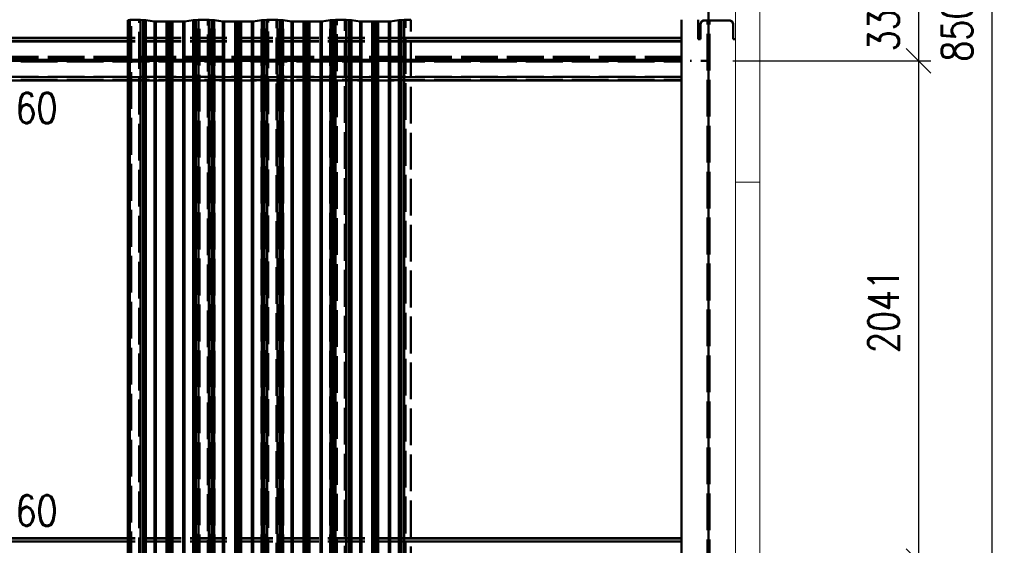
# Paper-space layout 'Layout1' of a CAD drawing. Extents: x -2 to 1033, y -36 to 596.
# Tile 88 of 126: x 532 to 613, y 387 to 430. Entities that reach past the tile are written whole.
import ezdxf

# ---------------------------------------------------------------- set-up
doc = ezdxf.new("R2010")
doc.units = 0
for name, pattern in [('ACAD_ISO02W100', [15, 12, -3]), ('ACAD_ISO04W100', [30.5, 24, -3, 0.5, -3]), ('HP_01_CER_B', [8, 5, -1, 1, -1])]:
    doc.linetypes.add(name, pattern=pattern)
doc.layers.get('0').update_dxf_attribs({"linetype": 'CONTINUOUS'})
doc.layers.get('DEFPOINTS').update_dxf_attribs({"color": 132, "linetype": 'CONTINUOUS'})
for name, color, linetype, lineweight in [('SS_KOTY', 3, 'CONTINUOUS', 25), ('SS_OSY_025', 7, 'HP_01_CER_B', 25), ('SS_PODKLADY_PANELY', 9, 'CONTINUOUS', 13), ('SS_POPIS_PROFILU', 13, 'CONTINUOUS', 25), ('SS_SLOUP ŠTÍTOVÝ', 183, 'CONTINUOUS', 50), ('SS_SLOUPY KRAJNÍ', 143, 'CONTINUOUS', 50), ('SS_VAZNICE', 123, 'CONTINUOUS', 50)]:
    doc.layers.add(name, color=color, linetype=linetype, lineweight=lineweight)
doc.layers.add('SS_PLECHY', color=7, linetype='CONTINUOUS', lineweight=50, true_color=0xb47846)
doc.styles.add('ROMANS', font='romans.shx', dxfattribs={"width": 0.8})
doc.styles.add('romans.shx', font='romans.shx', dxfattribs={"height": 5})
doc.dimstyles.new('A-1_(2.5)_50AS', dxfattribs={"dimtxt": 2.5, "dimasz": 2, "dimexe": 1, "dimexo": 2, "dimgap": 0, "dimtad": 0, "dimdec": 1, "dimlfac": 50, "dimrnd": 1, "dimtxsty": 'ROMANS', "dimblk1": 'OBLIQUE', "dimblk2": 'OBLIQUE', "dimsah": 1, "dimcen": 2, "dimclrd": 256, "dimclre": 256, "dimclrt": 256, "dimadec": 1, "dimazin": 2, "dimtfac": 0.714286, "dimtdec": 1, "dimtmove": 0, "dimatfit": 3, "dimldrblk": 'OPEN', "dimfxl": 1, "dimtvp": 1.142857, "dimtfill": 1, "dimtolj": 1, "dimlwd": -1, "dimlwe": -1, "dimarcsym": 0})

# ---------------------------------------------------------------- blocks, each defined once
blk = doc.blocks.new('_Oblique')
at = {"color": 0, "linetype": 'ByBlock', "lineweight": -2}
blk.add_line((-0.5, -0.5), (0.5, 0.5), dxfattribs=at)
blk = doc.blocks.new('*D62')
at = {"layer": 'DEFPOINTS', "color": 0, "transparency": 16777216}
for p in [(588.529, 433.299), (588.529, 426.577), (605.682, 426.577)]:
    blk.add_point(p, dxfattribs=at)
at = {"layer": 'SS_KOTY', "transparency": 16777216}
for p, q in [((590.529, 433.299), (606.682, 433.299)), ((605.682, 433.299), (605.682, 426.577)), ((590.529, 426.577), (606.682, 426.577))]:
    blk.add_line(p, q, dxfattribs=at)
at = {"layer": 'SS_KOTY', "transparency": 16777216, "xscale": 2, "yscale": 2, "zscale": 2}
for p, rotation in [((605.682, 433.299), 90), ((605.682, 426.577), 270)]:
    blk.add_blockref('_Oblique', p, dxfattribs=dict(at, rotation=rotation))
at = {"layer": 'SS_KOTY', "transparency": 16777216, "insert": (602.825, 429.938), "char_height": 2.5, "attachment_point": 5, "rotation": 90, "style": 'ROMANS', "bg_fill": 3, "box_fill_scale": 1.1, "bg_fill_color": 256, "bg_fill_true_color": 13158600, "bg_fill_transparency": 0}
blk.add_mtext('\\A1;336', dxfattribs=at)
blk = doc.blocks.new('_OPEN')
at = {"color": 0, "linetype": 'ByBlock'}
for p, q in [((-1, 0.167), (0, 0)), ((0, 0), (-1, -0.167)), ((0, 0), (-1, 0))]:
    blk.add_line(p, q, dxfattribs=at)
blk = doc.blocks.new('*D63')
at = {"layer": 'DEFPOINTS', "color": 0, "transparency": 16777216}
for p in [(588.529, 426.577), (588.529, 385.757), (605.682, 385.757)]:
    blk.add_point(p, dxfattribs=at)
at = {"layer": 'SS_KOTY', "transparency": 16777216}
for p, q in [((590.529, 426.577), (606.682, 426.577)), ((605.682, 426.577), (605.682, 385.757)), ((590.529, 385.757), (606.682, 385.757))]:
    blk.add_line(p, q, dxfattribs=at)
at = {"layer": 'SS_KOTY', "transparency": 16777216, "xscale": 2, "yscale": 2, "zscale": 2}
for p, rotation in [((605.682, 426.577), 90), ((605.682, 385.757), 270)]:
    blk.add_blockref('_Oblique', p, dxfattribs=dict(at, rotation=rotation))
at = {"layer": 'SS_KOTY', "transparency": 16777216, "insert": (602.825, 406.167), "char_height": 2.5, "attachment_point": 5, "rotation": 90, "style": 'ROMANS', "bg_fill": 3, "box_fill_scale": 1.1, "bg_fill_color": 256, "bg_fill_true_color": 13158600, "bg_fill_transparency": 0}
blk.add_mtext('\\A1;2041', dxfattribs=at)
blk = doc.blocks.new('*D65')
at = {"layer": 'DEFPOINTS', "color": 0, "transparency": 16777216}
for p in [(588.529, 514.938), (611.682, 514.938), (588.529, 344.938)]:
    blk.add_point(p, dxfattribs=at)
at = {"layer": 'SS_KOTY', "transparency": 16777216}
for p, q in [((590.529, 514.938), (612.682, 514.938)), ((611.682, 344.938), (611.682, 514.938)), ((590.529, 344.938), (612.682, 344.938))]:
    blk.add_line(p, q, dxfattribs=at)
at = {"layer": 'SS_KOTY', "transparency": 16777216, "xscale": 2, "yscale": 2, "zscale": 2}
for p, rotation in [((611.682, 514.938), 90), ((611.682, 344.938), 270)]:
    blk.add_blockref('_Oblique', p, dxfattribs=dict(at, rotation=rotation))
at = {"layer": 'SS_KOTY', "transparency": 16777216, "insert": (608.825, 429.938), "char_height": 2.5, "attachment_point": 5, "rotation": 90, "style": 'ROMANS', "bg_fill": 3, "box_fill_scale": 1.1, "bg_fill_color": 256, "bg_fill_true_color": 13158600, "bg_fill_transparency": 0}
blk.add_mtext('\\A1;8500', dxfattribs=at)

psp = doc.layouts.get("Layout1")

# ---------------------------------------------------------------- linework, layer by layer
at = {"layer": 'SS_PLECHY', "color": 5, "linetype": 'Continuous', "ltscale": 0.25}
for p, q in [((541.278, 429.9324), (541.1156, 429.9093)), ((541.1323, 429.9083), (541.1156, 429.9093)), ((541.1156, 429.9093), (541.1156, 339.9532)), ((541.2947, 429.9313), (541.1323, 429.9083)), ((541.1323, 429.9083), (541.1323, 339.9522)), ((541.2947, 429.9313), (541.2947, 339.9753)), ((542.0574, 429.936), (541.3865, 429.936)), ((542.3609, 429.9013), (542.1492, 429.9313)), ((542.1492, 429.9313), (542.1492, 339.9753)), ((542.3776, 429.9023), (542.1659, 429.9324)), ((542.3609, 429.9013), (542.3609, 339.9452)), ((542.5406, 429.8906), (542.4079, 429.8973)), ((542.4079, 429.8973), (542.4079, 339.9412)), ((542.55, 429.8922), (542.4174, 429.8989)), ((542.5406, 429.8906), (542.5406, 339.9345)), ((543.287, 429.7868), (542.5803, 429.8872)), ((542.5803, 429.8872), (542.5803, 339.9311)), ((543.3037, 429.7879), (542.597, 429.8882)), ((543.287, 429.7868), (543.287, 339.8307)), ((544.2735, 429.7832), (543.3955, 429.7832)), ((544.2735, 429.7814), (543.3955, 429.7814)), ((543.3955, 429.7814), (543.3955, 339.8253)), ((544.2735, 429.7814), (544.2735, 339.8253)), ((544.447, 429.7923), (544.3361, 429.7851)), ((544.4583, 429.7907), (544.3475, 429.7835)), ((544.3475, 429.7835), (544.3475, 339.8274)), ((544.4583, 429.7907), (544.4583, 339.8346)), ((544.6944, 429.7835), (544.5836, 429.7907)), ((544.5836, 429.7907), (544.5836, 339.8346)), ((544.7058, 429.7851), (544.595, 429.7923)), ((544.6944, 429.7835), (544.6944, 339.8274)), ((545.6464, 429.7832), (544.7685, 429.7832)), ((545.6464, 429.7814), (544.7685, 429.7814)), ((544.7685, 429.7814), (544.7685, 339.8253)), ((545.6464, 429.7814), (545.6464, 339.8253)), ((546.4449, 429.8882), (545.7382, 429.7879)), ((546.4616, 429.8872), (545.7549, 429.7868)), ((545.7549, 429.7868), (545.7549, 339.8307)), ((546.4616, 429.8872), (546.4616, 339.9311)), ((546.6246, 429.8989), (546.4919, 429.8922)), ((546.634, 429.8973), (546.5014, 429.8906)), ((546.5014, 429.8906), (546.5014, 339.9345)), ((546.634, 429.8973), (546.634, 339.9412)), ((546.876, 429.9324), (546.6643, 429.9023)), ((546.8927, 429.9313), (546.681, 429.9013)), ((546.681, 429.9013), (546.681, 339.9452)), ((546.8927, 429.9313), (546.8927, 339.9753)), ((547.6554, 429.936), (546.9845, 429.936)), ((547.9589, 429.9013), (547.7472, 429.9313)), ((547.7472, 429.9313), (547.7472, 339.9753)), ((547.9756, 429.9023), (547.7639, 429.9324)), ((547.9589, 429.9013), (547.9589, 339.9452)), ((548.1386, 429.8906), (548.0059, 429.8973)), ((548.0059, 429.8973), (548.0059, 339.9412)), ((548.148, 429.8922), (548.0154, 429.8989)), ((548.1386, 429.8906), (548.1386, 339.9345)), ((548.885, 429.7868), (548.1783, 429.8872)), ((548.1783, 429.8872), (548.1783, 339.9311)), ((548.9017, 429.7879), (548.195, 429.8882)), ((548.885, 429.7868), (548.885, 339.8307)), ((549.8715, 429.7832), (548.9935, 429.7832)), ((549.8715, 429.7814), (548.9935, 429.7814)), ((548.9935, 429.7814), (548.9935, 339.8253)), ((549.8715, 429.7814), (549.8715, 339.8253)), ((550.045, 429.7923), (549.9341, 429.7851)), ((550.0563, 429.7907), (549.9455, 429.7835)), ((549.9455, 429.7835), (549.9455, 339.8274)), ((550.0563, 429.7907), (550.0563, 339.8346)), ((550.2924, 429.7835), (550.1816, 429.7907)), ((550.1816, 429.7907), (550.1816, 339.8346)), ((550.3038, 429.7851), (550.193, 429.7923)), ((550.2924, 429.7835), (550.2924, 339.8274)), ((551.2444, 429.7832), (550.3665, 429.7832)), ((551.2444, 429.7814), (550.3665, 429.7814)), ((550.3665, 429.7814), (550.3665, 339.8253)), ((551.2444, 429.7814), (551.2444, 339.8253)), ((552.0429, 429.8882), (551.3362, 429.7879)), ((552.0596, 429.8872), (551.3529, 429.7868)), ((551.3529, 429.7868), (551.3529, 339.8307)), ((552.0596, 429.8872), (552.0596, 339.9311)), ((552.2226, 429.8989), (552.0899, 429.8922)), ((552.232, 429.8973), (552.0994, 429.8906)), ((552.0994, 429.8906), (552.0994, 339.9345)), ((552.232, 429.8973), (552.232, 339.9412)), ((552.474, 429.9324), (552.2623, 429.9023)), ((552.4907, 429.9313), (552.279, 429.9013)), ((552.279, 429.9013), (552.279, 339.9452)), ((552.4907, 429.9313), (552.4907, 339.9753)), ((553.2534, 429.936), (552.5825, 429.936)), ((553.5569, 429.9013), (553.3452, 429.9313)), ((553.3452, 429.9313), (553.3452, 339.9753)), ((553.5736, 429.9023), (553.3619, 429.9324)), ((553.5569, 429.9013), (553.5569, 339.9452)), ((553.7366, 429.8906), (553.6039, 429.8973)), ((553.6039, 429.8973), (553.6039, 339.9412)), ((553.746, 429.8922), (553.6134, 429.8989)), ((553.7366, 429.8906), (553.7366, 339.9345)), ((554.483, 429.7868), (553.7763, 429.8872)), ((553.7763, 429.8872), (553.7763, 339.9311)), ((554.4997, 429.7879), (553.793, 429.8882)), ((554.483, 429.7868), (554.483, 339.8307)), ((555.4695, 429.7832), (554.5915, 429.7832)), ((555.4695, 429.7814), (554.5915, 429.7814)), ((554.5915, 429.7814), (554.5915, 339.8253)), ((555.4695, 429.7814), (555.4695, 339.8253)), ((555.643, 429.7923), (555.5321, 429.7851)), ((555.6543, 429.7907), (555.5435, 429.7835)), ((555.5435, 429.7835), (555.5435, 339.8274)), ((555.6543, 429.7907), (555.6543, 339.8346)), ((555.8904, 429.7835), (555.7796, 429.7907)), ((555.7796, 429.7907), (555.7796, 339.8346)), ((555.9018, 429.7851), (555.791, 429.7923)), ((555.8904, 429.7835), (555.8904, 339.8274)), ((556.8424, 429.7832), (555.9645, 429.7832)), ((556.8424, 429.7814), (555.9645, 429.7814)), ((555.9645, 429.7814), (555.9645, 339.8253)), ((556.8424, 429.7814), (556.8424, 339.8253)), ((557.6409, 429.8882), (556.9342, 429.7879)), ((557.6576, 429.8872), (556.9509, 429.7868)), ((556.9509, 429.7868), (556.9509, 339.8307)), ((557.6576, 429.8872), (557.6576, 339.9311)), ((557.8206, 429.8989), (557.6879, 429.8922)), ((557.83, 429.8973), (557.6974, 429.8906)), ((557.6974, 429.8906), (557.6974, 339.9345)), ((557.83, 429.8973), (557.83, 339.9412)), ((558.072, 429.9324), (557.8603, 429.9023)), ((558.0887, 429.9313), (557.877, 429.9013)), ((557.877, 429.9013), (557.877, 339.9452)), ((558.0887, 429.9313), (558.0887, 339.9753)), ((558.8514, 429.936), (558.1805, 429.936)), ((559.1549, 429.9013), (558.9432, 429.9313)), ((558.9432, 429.9313), (558.9432, 339.9753)), ((559.1716, 429.9023), (558.9599, 429.9324)), ((559.1549, 429.9013), (559.1549, 339.9452)), ((559.3346, 429.8906), (559.2019, 429.8973)), ((559.2019, 429.8973), (559.2019, 339.9412)), ((559.344, 429.8922), (559.2114, 429.8989)), ((559.3346, 429.8906), (559.3346, 339.9345)), ((560.081, 429.7868), (559.3743, 429.8872)), ((559.3743, 429.8872), (559.3743, 339.9311)), ((560.0977, 429.7879), (559.391, 429.8882)), ((560.081, 429.7868), (560.081, 339.8307)), ((561.0675, 429.7832), (560.1895, 429.7832)), ((561.0675, 429.7814), (560.1895, 429.7814)), ((560.1895, 429.7814), (560.1895, 339.8253)), ((561.0675, 429.7814), (561.0675, 339.8253)), ((561.241, 429.7923), (561.1301, 429.7851)), ((561.2523, 429.7907), (561.1415, 429.7835)), ((561.1415, 429.7835), (561.1415, 339.8274)), ((561.2523, 429.7907), (561.2523, 339.8346)), ((561.4884, 429.7835), (561.3776, 429.7907)), ((561.3776, 429.7907), (561.3776, 339.8346)), ((561.4998, 429.7851), (561.389, 429.7923)), ((561.4884, 429.7835), (561.4884, 339.8274)), ((562.4404, 429.7832), (561.5625, 429.7832)), ((562.4404, 429.7814), (561.5625, 429.7814)), ((561.5625, 429.7814), (561.5625, 339.8253)), ((562.4404, 429.7814), (562.4404, 339.8253)), ((563.2389, 429.8882), (562.5322, 429.7879)), ((563.2556, 429.8872), (562.5489, 429.7868)), ((562.5489, 429.7868), (562.5489, 339.8307)), ((563.2556, 429.8872), (563.2556, 339.9311)), ((563.4186, 429.8989), (563.2859, 429.8922)), ((563.428, 429.8973), (563.2954, 429.8906)), ((563.2954, 429.8906), (563.2954, 339.9345)), ((563.428, 429.8973), (563.428, 339.9412)), ((563.67, 429.9324), (563.4583, 429.9023)), ((563.6867, 429.9313), (563.475, 429.9013)), ((563.475, 429.9013), (563.475, 339.9452)), ((563.6867, 429.9313), (563.6867, 339.9753)), ((564.214, 429.936), (563.7785, 429.936)), ((564.214, 429.936), (564.214, 429.9378))]:
    psp.add_line(p, q, dxfattribs=at)
at = {"layer": 'SS_PLECHY', "color": 5, "linetype": 'ACAD_ISO02W100', "ltscale": 0.25}
for p, q in [((541.278, 339.9763), (541.278, 429.9324)), ((541.3865, 377.6686), (541.3865, 429.9378)), ((542.0574, 377.1924), (542.0574, 429.9378)), ((542.1659, 339.9763), (542.1659, 429.9324)), ((542.3776, 339.9462), (542.3776, 429.9023)), ((542.4174, 339.9428), (542.4174, 429.8989)), ((542.55, 339.9361), (542.55, 429.8922)), ((542.597, 339.9321), (542.597, 429.8882)), ((543.3037, 339.8318), (543.3037, 429.7879)), ((543.3955, 429.7832), (543.3955, 429.7814)), ((544.2735, 429.7832), (544.2735, 429.7814)), ((544.3361, 339.829), (544.3361, 429.7851)), ((544.447, 339.8362), (544.447, 429.7923)), ((544.595, 339.8362), (544.595, 429.7923)), ((544.7058, 339.829), (544.7058, 429.7851)), ((544.7685, 429.7832), (544.7685, 429.7814)), ((545.6464, 429.7832), (545.6464, 429.7814)), ((545.7382, 339.8318), (545.7382, 429.7879)), ((546.4449, 339.9321), (546.4449, 429.8882)), ((546.4919, 339.9361), (546.4919, 429.8922)), ((546.6246, 339.9428), (546.6246, 429.8989)), ((546.6643, 339.9462), (546.6643, 429.9023)), ((546.876, 339.9763), (546.876, 429.9324)), ((546.9845, 373.6946), (546.9845, 429.9378)), ((547.6554, 373.2183), (547.6554, 429.9378)), ((547.7639, 339.9763), (547.7639, 429.9324)), ((547.9756, 339.9462), (547.9756, 429.9023)), ((548.0154, 339.9428), (548.0154, 429.8989)), ((548.148, 339.9361), (548.148, 429.8922)), ((548.195, 339.9321), (548.195, 429.8882)), ((548.9017, 339.8318), (548.9017, 429.7879)), ((548.9935, 429.7832), (548.9935, 429.7814)), ((549.8715, 429.7832), (549.8715, 429.7814)), ((549.9341, 339.829), (549.9341, 429.7851)), ((550.045, 339.8362), (550.045, 429.7923)), ((550.193, 339.8362), (550.193, 429.7923)), ((550.3038, 339.829), (550.3038, 429.7851)), ((550.3665, 429.7832), (550.3665, 429.7814)), ((551.2444, 429.7832), (551.2444, 429.7814)), ((551.3362, 339.8318), (551.3362, 429.7879)), ((552.0429, 339.9321), (552.0429, 429.8882)), ((552.0899, 339.9361), (552.0899, 429.8922)), ((552.2226, 339.9428), (552.2226, 429.8989)), ((552.2623, 339.9462), (552.2623, 429.9023)), ((552.474, 339.9763), (552.474, 429.9324)), ((552.5825, 369.7205), (552.5825, 429.9378)), ((553.2534, 369.2443), (553.2534, 429.9378)), ((553.3619, 339.9763), (553.3619, 429.9324)), ((553.5736, 339.9462), (553.5736, 429.9023)), ((553.6134, 339.9428), (553.6134, 429.8989)), ((553.746, 339.9361), (553.746, 429.8922)), ((553.793, 339.9321), (553.793, 429.8882)), ((554.4997, 339.8318), (554.4997, 429.7879)), ((554.5915, 429.7832), (554.5915, 429.7814)), ((555.4695, 429.7832), (555.4695, 429.7814)), ((555.5321, 339.829), (555.5321, 429.7851)), ((555.643, 339.8362), (555.643, 429.7923)), ((555.791, 339.8362), (555.791, 429.7923)), ((555.9018, 339.829), (555.9018, 429.7851)), ((555.9645, 429.7832), (555.9645, 429.7814)), ((556.8424, 429.7832), (556.8424, 429.7814)), ((556.9342, 339.8318), (556.9342, 429.7879)), ((557.6409, 339.9321), (557.6409, 429.8882)), ((557.6879, 339.9361), (557.6879, 429.8922)), ((557.8206, 339.9428), (557.8206, 429.8989)), ((557.8603, 339.9462), (557.8603, 429.9023)), ((558.072, 339.9763), (558.072, 429.9324)), ((558.1805, 365.7465), (558.1805, 429.9378)), ((558.8514, 365.2702), (558.8514, 429.9378)), ((558.9599, 339.9763), (558.9599, 429.9324)), ((559.1716, 339.9462), (559.1716, 429.9023)), ((559.2114, 339.9428), (559.2114, 429.8989)), ((559.344, 339.9361), (559.344, 429.8922)), ((559.391, 339.9321), (559.391, 429.8882)), ((560.0977, 339.8318), (560.0977, 429.7879)), ((560.1895, 429.7832), (560.1895, 429.7814)), ((561.0675, 429.7832), (561.0675, 429.7814)), ((561.1301, 339.829), (561.1301, 429.7851)), ((561.241, 339.8362), (561.241, 429.7923)), ((561.389, 339.8362), (561.389, 429.7923)), ((561.4998, 339.829), (561.4998, 429.7851)), ((561.5625, 429.7832), (561.5625, 429.7814)), ((562.4404, 429.7832), (562.4404, 429.7814)), ((562.5322, 339.8318), (562.5322, 429.7879)), ((563.2389, 339.9321), (563.2389, 429.8882)), ((563.2859, 339.9361), (563.2859, 429.8922)), ((563.4186, 339.9428), (563.4186, 429.8989)), ((563.4583, 339.9462), (563.4583, 429.9023)), ((563.67, 339.9763), (563.67, 429.9324)), ((563.7785, 361.7724), (563.7785, 429.9378)), ((564.214, 361.4633), (564.214, 429.936))]:
    psp.add_line(p, q, dxfattribs=at)
at = {"layer": 'SS_PLECHY', "color": 5, "linetype": 'Continuous', "ltscale": 0.25, "extrusion": (-9.571e-12, 0.9956, 0.093704)}
psp.add_arc((-541.3865, -40.2856, 428.034), 0.13, 270, 326.575189, dxfattribs=at)
at = {"layer": 'SS_PLECHY', "color": 5, "linetype": 'Continuous', "ltscale": 0.25, "extrusion": (-1.1354e-11, 0.9956, 0.093704)}
psp.add_arc((-541.3865, -40.2856, 428.034), 0.11, 270, 326.575189, dxfattribs=at)
at = {"layer": 'SS_PLECHY', "color": 5, "linetype": 'Continuous', "ltscale": 0.25, "extrusion": (5.00982e-12, 0.9956, 0.093704)}
psp.add_arc((-542.0574, -40.2856, 428.034), 0.13, 213.424811, 270, dxfattribs=at)
at = {"layer": 'SS_PLECHY', "color": 5, "linetype": 'Continuous', "ltscale": 0.25, "extrusion": (5.63326e-12, 0.9956, 0.093704)}
psp.add_arc((-542.0574, -40.2856, 428.034), 0.11, 213.424811, 270, dxfattribs=at)
at = {"layer": 'SS_PLECHY', "color": 5, "linetype": 'Continuous', "ltscale": 0.25, "extrusion": (7.77477e-12, -0.9956, -0.093704)}
psp.add_arc((542.4694, -40.2839, -428.0164), 0.13, 118.264004, 146.575189, dxfattribs=at)
at = {"layer": 'SS_PLECHY', "color": 5, "linetype": 'Continuous', "ltscale": 0.25, "extrusion": (9.47178e-12, -0.9956, -0.093704)}
psp.add_arc((542.4694, -40.2839, -428.0164), 0.11, 118.264004, 146.575189, dxfattribs=at)
at = {"layer": 'SS_PLECHY', "color": 5, "linetype": 'Continuous', "ltscale": 0.25, "extrusion": (6.68508e-12, 0.9956, 0.093704)}
psp.add_arc((-542.4885, -40.2814, 427.9901), 0.11, 213.424811, 241.735996, dxfattribs=at)
at = {"layer": 'SS_PLECHY', "color": 5, "linetype": 'Continuous', "ltscale": 0.25, "extrusion": (5.96935e-12, 0.9956, 0.093704)}
psp.add_arc((-542.4885, -40.2814, 427.9901), 0.13, 213.424811, 241.735996, dxfattribs=at)
at = {"layer": 'SS_PLECHY', "color": 5, "linetype": 'Continuous', "ltscale": 0.25, "extrusion": (3.44127e-12, -0.9956, -0.093704)}
psp.add_arc((543.3955, -40.2732, -427.9025), 0.13, 90, 146.575189, dxfattribs=at)
at = {"layer": 'SS_PLECHY', "color": 5, "linetype": 'Continuous', "ltscale": 0.25, "extrusion": (4.67097e-12, -0.9956, -0.093704)}
psp.add_arc((543.3955, -40.2732, -427.9025), 0.11, 90, 146.575189, dxfattribs=at)
at = {"layer": 'SS_PLECHY', "color": 5, "linetype": 'Continuous', "ltscale": 0.25, "extrusion": (-1.83385e-12, -0.9956, -0.093704)}
psp.add_arc((544.2735, -40.2732, -427.9025), 0.11, 55.299117, 90, dxfattribs=at)
at = {"layer": 'SS_PLECHY', "color": 5, "linetype": 'Continuous', "ltscale": 0.25, "extrusion": (-9.11217e-13, -0.9956, -0.093704)}
psp.add_arc((544.2735, -40.2732, -427.9025), 0.13, 55.299117, 90, dxfattribs=at)
at = {"layer": 'SS_PLECHY', "color": 5, "linetype": 'Continuous', "ltscale": 0.25, "extrusion": (-9.79586e-13, 0.9956, 0.093704)}
psp.add_arc((-544.521, -40.2721, 427.8913), 0.13, 235.299117, 304.700883, dxfattribs=at)
at = {"layer": 'SS_PLECHY', "color": 5, "linetype": 'Continuous', "ltscale": 0.25, "extrusion": (-1.16807e-12, 0.9956, 0.093704)}
psp.add_arc((-544.521, -40.2721, 427.8913), 0.11, 235.299117, 304.700883, dxfattribs=at)
at = {"layer": 'SS_PLECHY', "color": 5, "linetype": 'Continuous', "ltscale": 0.25, "extrusion": (7.76565e-13, -0.9956, -0.093704)}
psp.add_arc((544.7685, -40.2732, -427.9025), 0.13, 90, 124.700883, dxfattribs=at)
at = {"layer": 'SS_PLECHY', "color": 5, "linetype": 'Continuous', "ltscale": 0.25, "extrusion": (1.66928e-12, -0.9956, -0.093704)}
psp.add_arc((544.7685, -40.2732, -427.9025), 0.11, 90, 124.700883, dxfattribs=at)
at = {"layer": 'SS_PLECHY', "color": 5, "linetype": 'Continuous', "ltscale": 0.25, "extrusion": (-1.63503e-12, -0.9956, -0.093704)}
psp.add_arc((545.6464, -40.2732, -427.9025), 0.11, 33.424811, 90, dxfattribs=at)
at = {"layer": 'SS_PLECHY', "color": 5, "linetype": 'Continuous', "ltscale": 0.25, "extrusion": (-1.395e-12, -0.9956, -0.093704)}
psp.add_arc((545.6464, -40.2732, -427.9025), 0.13, 33.424811, 90, dxfattribs=at)
at = {"layer": 'SS_PLECHY', "color": 5, "linetype": 'Continuous', "ltscale": 0.25, "extrusion": (-5.02056e-12, 0.9956, 0.093704)}
psp.add_arc((-546.5534, -40.2814, 427.9901), 0.13, 298.264004, 326.575189, dxfattribs=at)
at = {"layer": 'SS_PLECHY', "color": 5, "linetype": 'Continuous', "ltscale": 0.25, "extrusion": (-5.80231e-12, 0.9956, 0.093704)}
psp.add_arc((-546.5534, -40.2814, 427.9901), 0.11, 298.264004, 326.575189, dxfattribs=at)
at = {"layer": 'SS_PLECHY', "color": 5, "linetype": 'Continuous', "ltscale": 0.25, "extrusion": (-5.02534e-12, -0.9956, -0.093704)}
psp.add_arc((546.5725, -40.2839, -428.0164), 0.11, 33.424811, 61.735996, dxfattribs=at)
at = {"layer": 'SS_PLECHY', "color": 5, "linetype": 'Continuous', "ltscale": 0.25, "extrusion": (-4.74776e-12, -0.9956, -0.093704)}
psp.add_arc((546.5725, -40.2839, -428.0164), 0.13, 33.424811, 61.735996, dxfattribs=at)
at = {"layer": 'SS_PLECHY', "color": 5, "linetype": 'Continuous', "ltscale": 0.25, "extrusion": (-6.28571e-12, 0.9956, 0.093704)}
psp.add_arc((-546.9845, -40.2856, 428.034), 0.13, 270, 326.575189, dxfattribs=at)
at = {"layer": 'SS_PLECHY', "color": 5, "linetype": 'Continuous', "ltscale": 0.25, "extrusion": (-7.47136e-12, 0.9956, 0.093704)}
psp.add_arc((-546.9845, -40.2856, 428.034), 0.11, 270, 326.575189, dxfattribs=at)
at = {"layer": 'SS_PLECHY', "color": 5, "linetype": 'Continuous', "ltscale": 0.25, "extrusion": (3.26245e-12, 0.9956, 0.093704)}
psp.add_arc((-547.6554, -40.2856, 428.034), 0.13, 213.424811, 270, dxfattribs=at)
at = {"layer": 'SS_PLECHY', "color": 5, "linetype": 'Continuous', "ltscale": 0.25, "extrusion": (3.56819e-12, 0.9956, 0.093704)}
psp.add_arc((-547.6554, -40.2856, 428.034), 0.11, 213.424811, 270, dxfattribs=at)
at = {"layer": 'SS_PLECHY', "color": 5, "linetype": 'Continuous', "ltscale": 0.25, "extrusion": (4.48944e-12, -0.9956, -0.093704)}
psp.add_arc((548.0674, -40.2839, -428.0164), 0.13, 118.264004, 146.575189, dxfattribs=at)
at = {"layer": 'SS_PLECHY', "color": 5, "linetype": 'Continuous', "ltscale": 0.25, "extrusion": (5.58915e-12, -0.9956, -0.093704)}
psp.add_arc((548.0674, -40.2839, -428.0164), 0.11, 118.264004, 146.575189, dxfattribs=at)
at = {"layer": 'SS_PLECHY', "color": 5, "linetype": 'Continuous', "ltscale": 0.25, "extrusion": (3.67834e-12, 0.9956, 0.093704)}
psp.add_arc((-548.0865, -40.2814, 427.9901), 0.11, 213.424811, 241.735996, dxfattribs=at)
at = {"layer": 'SS_PLECHY', "color": 5, "linetype": 'Continuous', "ltscale": 0.25, "extrusion": (3.42513e-12, 0.9956, 0.093704)}
psp.add_arc((-548.0865, -40.2814, 427.9901), 0.13, 213.424811, 241.735996, dxfattribs=at)
at = {"layer": 'SS_PLECHY', "color": 5, "linetype": 'Continuous', "ltscale": 0.25, "extrusion": (1.55946e-13, -0.9956, -0.093704)}
psp.add_arc((548.9935, -40.2732, -427.9025), 0.13, 90, 146.575189, dxfattribs=at)
at = {"layer": 'SS_PLECHY', "color": 5, "linetype": 'Continuous', "ltscale": 0.25, "extrusion": (7.88342e-13, -0.9956, -0.093704)}
psp.add_arc((548.9935, -40.2732, -427.9025), 0.11, 90, 146.575189, dxfattribs=at)
at = {"layer": 'SS_PLECHY', "color": 5, "linetype": 'Continuous', "ltscale": 0.25, "extrusion": (-2.7621e-13, -0.9956, -0.093704)}
psp.add_arc((549.8715, -40.2732, -427.9025), 0.11, 55.299117, 90, dxfattribs=at)
at = {"layer": 'SS_PLECHY', "color": 5, "linetype": 'Continuous', "ltscale": 0.25, "extrusion": (4.06764e-13, -0.9956, -0.093704)}
psp.add_arc((549.8715, -40.2732, -427.9025), 0.13, 55.299117, 90, dxfattribs=at)
at = {"layer": 'SS_PLECHY', "color": 5, "linetype": 'Continuous', "ltscale": 0.25, "extrusion": (-1.09487e-13, 0.9956, 0.093704)}
psp.add_arc((-550.119, -40.2721, 427.8913), 0.13, 235.299117, 304.700883, dxfattribs=at)
at = {"layer": 'SS_PLECHY', "color": 5, "linetype": 'Continuous', "ltscale": 0.25, "extrusion": (5.83107e-13, 0.9956, 0.093704)}
psp.add_arc((-550.119, -40.2721, 427.8913), 0.11, 235.299117, 304.700883, dxfattribs=at)
at = {"layer": 'SS_PLECHY', "color": 5, "linetype": 'Continuous', "ltscale": 0.25, "extrusion": (-1.63714e-13, -0.9956, -0.093704)}
psp.add_arc((550.3665, -40.2732, -427.9025), 0.13, 90, 124.700883, dxfattribs=at)
at = {"layer": 'SS_PLECHY', "color": 5, "linetype": 'Continuous', "ltscale": 0.25, "extrusion": (-3.58369e-13, -0.9956, -0.093704)}
psp.add_arc((550.3665, -40.2732, -427.9025), 0.11, 90, 124.700883, dxfattribs=at)
at = {"layer": 'SS_PLECHY', "color": 5, "linetype": 'Continuous', "ltscale": 0.25, "extrusion": (4.30044e-13, -0.9956, -0.093704)}
psp.add_arc((551.2444, -40.2732, -427.9025), 0.11, 33.424811, 90, dxfattribs=at)
at = {"layer": 'SS_PLECHY', "color": 5, "linetype": 'Continuous', "ltscale": 0.25, "extrusion": (3.52384e-13, -0.9956, -0.093704)}
psp.add_arc((551.2444, -40.2732, -427.9025), 0.13, 33.424811, 90, dxfattribs=at)
at = {"layer": 'SS_PLECHY', "color": 5, "linetype": 'Continuous', "ltscale": 0.25, "extrusion": (-1.73526e-12, 0.9956, 0.093704)}
psp.add_arc((-552.1514, -40.2814, 427.9901), 0.13, 298.264004, 326.575189, dxfattribs=at)
at = {"layer": 'SS_PLECHY', "color": 5, "linetype": 'Continuous', "ltscale": 0.25, "extrusion": (-1.97429e-12, 0.9956, 0.093704)}
psp.add_arc((-552.1514, -40.2814, 427.9901), 0.11, 298.264004, 326.575189, dxfattribs=at)
at = {"layer": 'SS_PLECHY', "color": 5, "linetype": 'Continuous', "ltscale": 0.25, "extrusion": (-2.01857e-12, -0.9956, -0.093704)}
psp.add_arc((552.1705, -40.2839, -428.0164), 0.11, 33.424811, 61.735996, dxfattribs=at)
at = {"layer": 'SS_PLECHY', "color": 5, "linetype": 'Continuous', "ltscale": 0.25, "extrusion": (-2.1635e-12, -0.9956, -0.093704)}
psp.add_arc((552.1705, -40.2839, -428.0164), 0.13, 33.424811, 61.735996, dxfattribs=at)
at = {"layer": 'SS_PLECHY', "color": 5, "linetype": 'Continuous', "ltscale": 0.25, "extrusion": (-3.00043e-12, 0.9956, 0.093704)}
psp.add_arc((-552.5825, -40.2856, 428.034), 0.13, 270, 326.575189, dxfattribs=at)
at = {"layer": 'SS_PLECHY', "color": 5, "linetype": 'Continuous', "ltscale": 0.25, "extrusion": (-3.58873e-12, 0.9956, 0.093704)}
psp.add_arc((-552.5825, -40.2856, 428.034), 0.11, 270, 326.575189, dxfattribs=at)
at = {"layer": 'SS_PLECHY', "color": 5, "linetype": 'Continuous', "ltscale": 0.25, "extrusion": (1.57278e-12, 0.9956, 0.093704)}
psp.add_arc((-553.2534, -40.2856, 428.034), 0.13, 213.424811, 270, dxfattribs=at)
at = {"layer": 'SS_PLECHY', "color": 5, "linetype": 'Continuous', "ltscale": 0.25, "extrusion": (1.57131e-12, 0.9956, 0.093704)}
psp.add_arc((-553.2534, -40.2856, 428.034), 0.11, 213.424811, 270, dxfattribs=at)
at = {"layer": 'SS_PLECHY', "color": 5, "linetype": 'Continuous', "ltscale": 0.25, "extrusion": (1.25037e-12, -0.9956, -0.093704)}
psp.add_arc((553.6654, -40.2839, -428.0164), 0.13, 118.264004, 146.575189, dxfattribs=at)
at = {"layer": 'SS_PLECHY', "color": 5, "linetype": 'Continuous', "ltscale": 0.25, "extrusion": (1.70651e-12, -0.9956, -0.093704)}
psp.add_arc((553.6654, -40.2839, -428.0164), 0.11, 118.264004, 146.575189, dxfattribs=at)
at = {"layer": 'SS_PLECHY', "color": 5, "linetype": 'Continuous', "ltscale": 0.25, "extrusion": (6.71574e-13, 0.9956, 0.093704)}
psp.add_arc((-553.6845, -40.2814, 427.9901), 0.11, 213.424811, 241.735996, dxfattribs=at)
at = {"layer": 'SS_PLECHY', "color": 5, "linetype": 'Continuous', "ltscale": 0.25, "extrusion": (8.88879e-13, 0.9956, 0.093704)}
psp.add_arc((-553.6845, -40.2814, 427.9901), 0.13, 213.424811, 241.735996, dxfattribs=at)
at = {"layer": 'SS_PLECHY', "color": 5, "linetype": 'Continuous', "ltscale": 0.25, "extrusion": (-3.12932e-12, -0.9956, -0.093704)}
psp.add_arc((554.5915, -40.2732, -427.9025), 0.13, 90, 146.575189, dxfattribs=at)
at = {"layer": 'SS_PLECHY', "color": 5, "linetype": 'Continuous', "ltscale": 0.25, "extrusion": (-3.09425e-12, -0.9956, -0.093704)}
psp.add_arc((554.5915, -40.2732, -427.9025), 0.11, 90, 146.575189, dxfattribs=at)
at = {"layer": 'SS_PLECHY', "color": 5, "linetype": 'Continuous', "ltscale": 0.25, "extrusion": (1.28141e-12, -0.9956, -0.093704)}
psp.add_arc((555.4695, -40.2732, -427.9025), 0.11, 55.299117, 90, dxfattribs=at)
at = {"layer": 'SS_PLECHY', "color": 5, "linetype": 'Continuous', "ltscale": 0.25, "extrusion": (1.72476e-12, -0.9956, -0.093704)}
psp.add_arc((555.4695, -40.2732, -427.9025), 0.13, 55.299117, 90, dxfattribs=at)
at = {"layer": 'SS_PLECHY', "color": 5, "linetype": 'Continuous', "ltscale": 0.25, "extrusion": (1.84405e-12, 0.9956, 0.093704)}
psp.add_arc((-555.717, -40.2721, 427.8913), 0.13, 235.299117, 304.700883, dxfattribs=at)
at = {"layer": 'SS_PLECHY', "color": 5, "linetype": 'Continuous', "ltscale": 0.25, "extrusion": (2.08082e-12, 0.9956, 0.093704)}
psp.add_arc((-555.717, -40.2721, 427.8913), 0.11, 235.299117, 304.700883, dxfattribs=at)
at = {"layer": 'SS_PLECHY', "color": 5, "linetype": 'Continuous', "ltscale": 0.25, "extrusion": (-1.68568e-12, -0.9956, -0.093704)}
psp.add_arc((555.9645, -40.2732, -427.9025), 0.13, 90, 124.700883, dxfattribs=at)
at = {"layer": 'SS_PLECHY', "color": 5, "linetype": 'Continuous', "ltscale": 0.25, "extrusion": (-1.86733e-12, -0.9956, -0.093704)}
psp.add_arc((555.9645, -40.2732, -427.9025), 0.11, 90, 124.700883, dxfattribs=at)
at = {"layer": 'SS_PLECHY', "color": 5, "linetype": 'Continuous', "ltscale": 0.25, "extrusion": (2.49511e-12, -0.9956, -0.093704)}
psp.add_arc((556.8424, -40.2732, -427.9025), 0.11, 33.424811, 90, dxfattribs=at)
at = {"layer": 'SS_PLECHY', "color": 5, "linetype": 'Continuous', "ltscale": 0.25, "extrusion": (2.09974e-12, -0.9956, -0.093704)}
psp.add_arc((556.8424, -40.2732, -427.9025), 0.13, 33.424811, 90, dxfattribs=at)
at = {"layer": 'SS_PLECHY', "color": 5, "linetype": 'Continuous', "ltscale": 0.25, "extrusion": (1.55006e-12, 0.9956, 0.093704)}
psp.add_arc((-557.7494, -40.2814, 427.9901), 0.13, 298.264004, 326.575189, dxfattribs=at)
at = {"layer": 'SS_PLECHY', "color": 5, "linetype": 'Continuous', "ltscale": 0.25, "extrusion": (1.90834e-12, 0.9956, 0.093704)}
psp.add_arc((-557.7494, -40.2814, 427.9901), 0.11, 298.264004, 326.575189, dxfattribs=at)
at = {"layer": 'SS_PLECHY', "color": 5, "linetype": 'Continuous', "ltscale": 0.25, "extrusion": (9.88141e-13, -0.9956, -0.093704)}
psp.add_arc((557.7685, -40.2839, -428.0164), 0.11, 33.424811, 61.735996, dxfattribs=at)
at = {"layer": 'SS_PLECHY', "color": 5, "linetype": 'Continuous', "ltscale": 0.25, "extrusion": (3.40557e-13, -0.9956, -0.093704)}
psp.add_arc((557.7685, -40.2839, -428.0164), 0.13, 33.424811, 61.735996, dxfattribs=at)
at = {"layer": 'SS_PLECHY', "color": 5, "linetype": 'Continuous', "ltscale": 0.25, "extrusion": (2.74648e-13, 0.9956, 0.093704)}
psp.add_arc((-558.1805, -40.2856, 428.034), 0.13, 270, 326.575189, dxfattribs=at)
at = {"layer": 'SS_PLECHY', "color": 5, "linetype": 'Continuous', "ltscale": 0.25, "extrusion": (2.81791e-13, 0.9956, 0.093704)}
psp.add_arc((-558.1805, -40.2856, 428.034), 0.11, 270, 326.575189, dxfattribs=at)
at = {"layer": 'SS_PLECHY', "color": 5, "linetype": 'Continuous', "ltscale": 0.25, "extrusion": (-1.74587e-13, 0.9956, 0.093704)}
psp.add_arc((-558.8514, -40.2856, 428.034), 0.13, 213.424811, 270, dxfattribs=at)
at = {"layer": 'SS_PLECHY', "color": 5, "linetype": 'Continuous', "ltscale": 0.25, "extrusion": (-4.93772e-13, 0.9956, 0.093704)}
psp.add_arc((-558.8514, -40.2856, 428.034), 0.11, 213.424811, 270, dxfattribs=at)
at = {"layer": 'SS_PLECHY', "color": 5, "linetype": 'Continuous', "ltscale": 0.25, "extrusion": (-2.07091e-12, -0.9956, -0.093704)}
psp.add_arc((559.2634, -40.2839, -428.0164), 0.13, 118.264004, 146.575189, dxfattribs=at)
at = {"layer": 'SS_PLECHY', "color": 5, "linetype": 'Continuous', "ltscale": 0.25, "extrusion": (-2.16405e-12, -0.9956, -0.093704)}
psp.add_arc((559.2634, -40.2839, -428.0164), 0.11, 118.264004, 146.575189, dxfattribs=at)
at = {"layer": 'SS_PLECHY', "color": 5, "linetype": 'Continuous', "ltscale": 0.25, "extrusion": (-2.32581e-12, 0.9956, 0.093704)}
psp.add_arc((-559.2825, -40.2814, 427.9901), 0.11, 213.424811, 241.735996, dxfattribs=at)
at = {"layer": 'SS_PLECHY', "color": 5, "linetype": 'Continuous', "ltscale": 0.25, "extrusion": (-1.6553e-12, 0.9956, 0.093704)}
psp.add_arc((-559.2825, -40.2814, 427.9901), 0.13, 213.424811, 241.735996, dxfattribs=at)
at = {"layer": 'SS_PLECHY', "color": 5, "linetype": 'Continuous', "ltscale": 0.25, "extrusion": (-6.40441e-12, -0.9956, -0.093704)}
psp.add_arc((560.1895, -40.2732, -427.9025), 0.13, 90, 146.575189, dxfattribs=at)
at = {"layer": 'SS_PLECHY', "color": 5, "linetype": 'Continuous', "ltscale": 0.25, "extrusion": (-6.96478e-12, -0.9956, -0.093704)}
psp.add_arc((560.1895, -40.2732, -427.9025), 0.11, 90, 146.575189, dxfattribs=at)
at = {"layer": 'SS_PLECHY', "color": 5, "linetype": 'Continuous', "ltscale": 0.25, "extrusion": (2.83905e-12, -0.9956, -0.093704)}
psp.add_arc((561.0675, -40.2732, -427.9025), 0.11, 55.299117, 90, dxfattribs=at)
at = {"layer": 'SS_PLECHY', "color": 5, "linetype": 'Continuous', "ltscale": 0.25, "extrusion": (3.04278e-12, -0.9956, -0.093704)}
psp.add_arc((561.0675, -40.2732, -427.9025), 0.13, 55.299117, 90, dxfattribs=at)
at = {"layer": 'SS_PLECHY', "color": 5, "linetype": 'Continuous', "ltscale": 0.25, "extrusion": (2.97031e-12, 0.9956, 0.093704)}
psp.add_arc((-561.315, -40.2721, 427.8913), 0.13, 235.299117, 304.700883, dxfattribs=at)
at = {"layer": 'SS_PLECHY', "color": 5, "linetype": 'Continuous', "ltscale": 0.25, "extrusion": (3.50001e-12, 0.9956, 0.093704)}
psp.add_arc((-561.315, -40.2721, 427.8913), 0.11, 235.299117, 304.700883, dxfattribs=at)
at = {"layer": 'SS_PLECHY', "color": 5, "linetype": 'Continuous', "ltscale": 0.25, "extrusion": (-3.17335e-12, -0.9956, -0.093704)}
psp.add_arc((561.5625, -40.2732, -427.9025), 0.13, 90, 124.700883, dxfattribs=at)
at = {"layer": 'SS_PLECHY', "color": 5, "linetype": 'Continuous', "ltscale": 0.25, "extrusion": (-2.99881e-12, -0.9956, -0.093704)}
psp.add_arc((561.5625, -40.2732, -427.9025), 0.11, 90, 124.700883, dxfattribs=at)
at = {"layer": 'SS_PLECHY', "color": 5, "linetype": 'Continuous', "ltscale": 0.25, "extrusion": (4.5602e-12, -0.9956, -0.093704)}
psp.add_arc((562.4404, -40.2732, -427.9025), 0.11, 33.424811, 90, dxfattribs=at)
at = {"layer": 'SS_PLECHY', "color": 5, "linetype": 'Continuous', "ltscale": 0.25, "extrusion": (3.84168e-12, -0.9956, -0.093704)}
psp.add_arc((562.4404, -40.2732, -427.9025), 0.13, 33.424811, 90, dxfattribs=at)
at = {"layer": 'SS_PLECHY', "color": 5, "linetype": 'Continuous', "ltscale": 0.25, "extrusion": (4.71663e-12, 0.9956, 0.093704)}
psp.add_arc((-563.3474, -40.2814, 427.9901), 0.13, 298.264004, 326.575189, dxfattribs=at)
at = {"layer": 'SS_PLECHY', "color": 5, "linetype": 'Continuous', "ltscale": 0.25, "extrusion": (5.70529e-12, 0.9956, 0.093704)}
psp.add_arc((-563.3474, -40.2814, 427.9901), 0.11, 298.264004, 326.575189, dxfattribs=at)
at = {"layer": 'SS_PLECHY', "color": 5, "linetype": 'Continuous', "ltscale": 0.25, "extrusion": (3.99488e-12, -0.9956, -0.093704)}
psp.add_arc((563.3665, -40.2839, -428.0164), 0.11, 33.424811, 61.735996, dxfattribs=at)
at = {"layer": 'SS_PLECHY', "color": 5, "linetype": 'Continuous', "ltscale": 0.25, "extrusion": (2.89265e-12, -0.9956, -0.093704)}
psp.add_arc((563.3665, -40.2839, -428.0164), 0.13, 33.424811, 61.735996, dxfattribs=at)
at = {"layer": 'SS_PLECHY', "color": 5, "linetype": 'Continuous', "ltscale": 0.25, "extrusion": (3.55997e-12, 0.9956, 0.093704)}
psp.add_arc((-563.7785, -40.2856, 428.034), 0.13, 270, 326.575189, dxfattribs=at)
at = {"layer": 'SS_PLECHY', "color": 5, "linetype": 'Continuous', "ltscale": 0.25, "extrusion": (4.16442e-12, 0.9956, 0.093704)}
psp.add_arc((-563.7785, -40.2856, 428.034), 0.11, 270, 326.575189, dxfattribs=at)
at = {"layer": 'SS_SLOUP ŠTÍTOVÝ', "color": 3, "linetype": 'ACAD_ISO02W100', "ltscale": 0.25}
for p, q in [((587.6888, 428.3378), (587.6888, 429.9378)), ((587.8688, 429.5778), (587.9567, 429.79)), ((587.8688, 428.3378), (587.8688, 429.5778)), ((587.8688, 428.3378), (587.6888, 428.3378))]:
    psp.add_line(p, q, dxfattribs=at)
at = {"layer": 'SS_SLOUPY KRAJNÍ', "color": 1, "linetype": 'Continuous', "ltscale": 0.25}
psp.add_line((586.3288, 381.5378), (586.3288, 429.9378), dxfattribs=at)
at = {"layer": 'SS_VAZNICE', "color": 1, "linetype": 'Continuous', "ltscale": 0.25}
for p, q in [((541.1156, 428.4548), (476.1289, 428.4548)), ((541.1156, 428.438), (476.1289, 428.438)), ((541.1156, 428.1869), (476.1289, 428.1869)), ((541.1156, 428.17), (476.1289, 428.17)), ((586.3288, 428.4548), (564.214, 428.4548)), ((586.3288, 428.438), (564.214, 428.438)), ((586.3288, 428.1869), (564.214, 428.1869)), ((586.3288, 428.17), (564.214, 428.17)), ((476.1289, 424.9841), (541.1156, 424.9841)), ((564.214, 424.9841), (586.3288, 424.9841)), ((541.1156, 387.6352), (476.1289, 387.6352)), ((541.1156, 387.6184), (476.1289, 387.6184)), ((586.3288, 387.6352), (564.214, 387.6352)), ((586.3288, 387.6184), (564.214, 387.6184)), ((541.1156, 387.3673), (476.1289, 387.3673)), ((541.1156, 387.3504), (476.1289, 387.3504)), ((586.3288, 387.3673), (564.214, 387.3673)), ((586.3288, 387.3504), (564.214, 387.3504))]:
    psp.add_line(p, q, dxfattribs=at)
at = {"layer": 'SS_VAZNICE', "color": 3, "linetype": 'ACAD_ISO02W100', "ltscale": 0.25}
for p, q in [((564.214, 428.4548), (541.1156, 428.4548)), ((564.214, 428.438), (541.1156, 428.438)), ((564.214, 428.1869), (541.1156, 428.1869)), ((564.214, 428.17), (541.1156, 428.17)), ((586.3288, 426.9048), (476.1289, 426.9048)), ((586.3288, 426.7853), (476.1289, 426.7853)), ((476.1289, 426.6536), (586.3288, 426.6536)), ((476.1289, 426.5342), (586.3288, 426.5342)), ((586.3288, 425.2689), (476.1289, 425.2689)), ((476.1289, 425.2521), (586.3288, 425.2521)), ((476.1289, 425.0009), (586.3288, 425.0009)), ((541.1156, 424.9841), (564.214, 424.9841)), ((564.214, 387.6352), (541.1156, 387.6352)), ((564.214, 387.6184), (541.1156, 387.6184)), ((564.214, 387.3673), (541.1156, 387.3673)), ((564.214, 387.3504), (541.1156, 387.3504))]:
    psp.add_line(p, q, dxfattribs=at)

# ---------------------------------------------------------------- texts
at = {"layer": 'SS_POPIS_PROFILU', "color": 13, "style": 'romans.shx', "width": 0.8}
for p in [(525.18, 421.4841), (525.18, 388.6352)]:
    psp.add_text('HEA160', height=2.5, dxfattribs=at).set_placement(p)

# ---------------------------------------------------------------- dimensions: what is measured, and where the dimension line sits
at = {"layer": 'SS_KOTY'}
dim = psp.add_linear_dim(base=(605.6824, 426.577), p1=(588.5288, 433.2986), p2=(588.5288, 426.577), angle=90, dimstyle='A-1_(2.5)_50AS', override={"dimtmove": 1}, dxfattribs=at)
dim.commit()
dim.dimension.update_dxf_attribs({"geometry": '*D62', "text_midpoint": (602.8252, 429.9378)})

# ---------------------------------------------------------------- next in the draw order: dimensions: what is measured, and where the dimension line sits
dim = psp.add_linear_dim(base=(605.6824, 385.7574), p1=(588.5288, 426.577), p2=(588.5288, 385.7574), angle=90, dimstyle='A-1_(2.5)_50AS', override={"dimtmove": 1}, dxfattribs=at)
dim.commit()
dim.dimension.update_dxf_attribs({"geometry": '*D63', "text_midpoint": (602.8252, 406.1672)})

# ---------------------------------------------------------------- next in the draw order: dimensions: what is measured, and where the dimension line sits
dim = psp.add_linear_dim(base=(611.6824, 514.9378), p1=(588.5288, 344.9378), p2=(588.5288, 514.9378), angle=90, dimstyle='A-1_(2.5)_50AS', override={"dimtmove": 1}, dxfattribs=at)
dim.commit()
dim.dimension.update_dxf_attribs({"geometry": '*D65', "text_midpoint": (608.8252, 429.9378)})

# ---------------------------------------------------------------- next in the draw order: linework, layer by layer
at = {"layer": 'SS_OSY_025', "linetype": 'ACAD_ISO04W100', "ltscale": 0.25}
psp.add_line((588.5288, 330.4655), (588.5288, 530.5986), dxfattribs=at)
at = {"layer": 'SS_PODKLADY_PANELY', "color": 9, "linetype": 'Continuous', "ltscale": 0.25}
for p, q in [((590.7288, 416.6847), (590.7288, 443.1909)), ((592.7288, 443.1909), (592.7288, 416.6847)), ((592.7288, 416.6847), (590.7288, 416.6847)), ((590.7288, 342.8378), (590.7288, 416.6847)), ((592.7288, 416.6847), (592.7288, 342.8378))]:
    psp.add_line(p, q, dxfattribs=at)
at = {"layer": 'SS_SLOUP ŠTÍTOVÝ', "color": 3, "linetype": 'ACAD_ISO02W100', "ltscale": 0.25}
for p, q in [((587.9567, 429.79), (588.1688, 429.8778)), ((590.2488, 429.8778), (588.1688, 429.8778)), ((590.2488, 429.8778), (590.461, 429.79)), ((590.461, 429.79), (590.5488, 429.5778)), ((590.5488, 429.5778), (590.5488, 428.3378)), ((590.7288, 428.3378), (590.5488, 428.3378))]:
    psp.add_line(p, q, dxfattribs=at)
at = {"layer": 'SS_SLOUP ŠTÍTOVÝ', "color": 7, "linetype": 'ACAD_ISO04W100', "ltscale": 0.25}
psp.add_line((589.2088, 429.9378), (589.2088, 429.9378), dxfattribs=at)
at = {"layer": 'SS_SLOUP ŠTÍTOVÝ', "color": 3, "linetype": 'ACAD_ISO02W100', "ltscale": 0.25}
for centre, start, end in [((588.1688, 429.5778), 90, 180), ((590.2488, 429.5778), 0, 90)]:
    psp.add_arc(centre, 0.3, start, end, dxfattribs=at)
at = {"layer": 'SS_SLOUPY KRAJNÍ', "color": 7, "linetype": 'ACAD_ISO04W100', "ltscale": 0.25}
for p, q in [((588.5288, 429.9378), (588.5288, 514.9378)), ((588.5288, 344.9378), (588.5288, 429.9378))]:
    psp.add_line(p, q, dxfattribs=at)
at = {"layer": 'SS_SLOUPY KRAJNÍ', "color": 3, "linetype": 'ACAD_ISO02W100', "ltscale": 0.25}
for p, q in [((588.4588, 347.0378), (588.4588, 429.9378)), ((588.5988, 347.0378), (588.5988, 429.9378))]:
    psp.add_line(p, q, dxfattribs=at)
at = {"layer": 'SS_VAZNICE', "color": 7, "linetype": 'ACAD_ISO04W100', "ltscale": 0.25}
psp.add_line((473.5288, 426.577), (588.5288, 426.577), dxfattribs=at)

doc.saveas('drawing.dxf')
